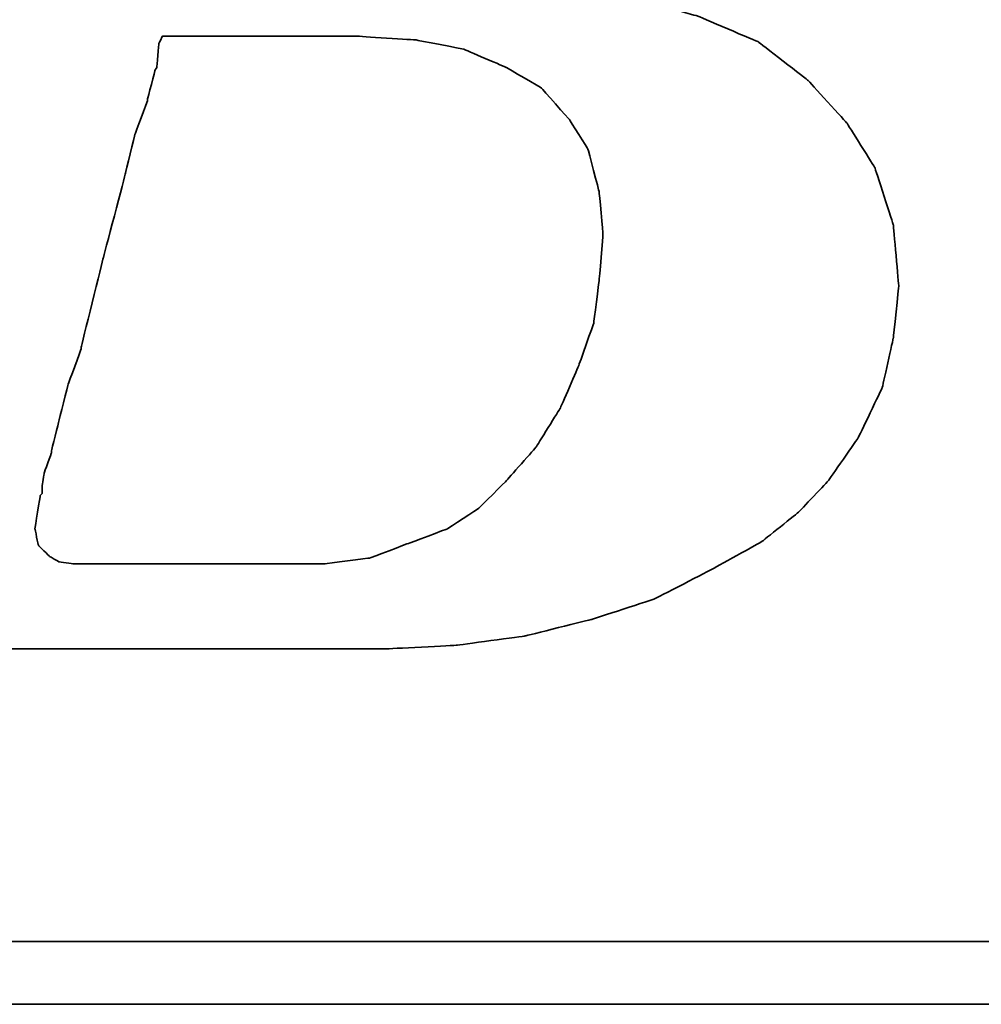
# Model space of a CAD drawing. Header units: millimetres. Extents: x 85 to 589, y 104 to 272.
# Tile 27 of 52: x 456.13 to 459.38, y 155.41 to 158.74. Entities that reach past the tile are written whole.
import ezdxf

# ---------------------------------------------------------------- set-up
doc = ezdxf.new("R2010")
doc.units = ezdxf.units.MM
doc.header["$LTSCALE"] = 0.1
doc.layers.add('DIM', color=4, linetype='CONTINUOUS')
doc.layers.add('layer 1', color=7, linetype='CONTINUOUS')

# ---------------------------------------------------------------- blocks, each defined once
blk = doc.blocks.new('TBI MOTION logo(完整正式版)')
at = {"layer": 'layer 1', "color": 22, "lineweight": 35}
for points, knots in [([(-64.65375, -6.86375), (-64.65375, -6.86375), (-64.84375, -7.29625), (-64.84375, -7.29625), (-64.84375, -7.29625), (-64.84375, -7.29625), (-64.86875, -7.34375), (-64.86875, -7.34375), (-64.86875, -7.34375), (-64.86875, -7.34375), (-64.86875, -7.36875), (-64.86875, -7.36875), (-64.86875, -7.36875), (-64.86875, -7.36875), (-65.15375, -7.65375), (-65.15375, -7.65375), (-65.15375, -7.65375), (-65.15375, -7.65375), (-65.17875, -7.65375), (-65.17875, -7.65375), (-65.17875, -7.65375), (-65.17875, -7.65375), (-65.20375, -7.67875), (-65.20375, -7.67875), (-65.20375, -7.67875), (-65.20375, -7.67875), (-65.58875, -7.87125), (-65.58875, -7.87125), (-65.58875, -7.87125), (-65.58875, -7.87125), (-65.63375, -7.87125), (-65.63375, -7.87125), (-65.63375, -7.87125), (-65.63375, -7.87125), (-65.65875, -7.89375), (-65.65875, -7.89375), (-65.65875, -7.89375), (-65.65875, -7.89375), (-66.09375, -7.94375), (-66.09375, -7.94375), (-66.09375, -7.94375), (-66.09375, -7.94375), (-66.11375, -7.94375), (-66.11375, -7.94375), (-66.11375, -7.94375), (-66.11375, -7.94375), (-66.16375, -7.94375), (-66.16375, -7.94375), (-66.16375, -7.94375), (-66.16375, -7.94375), (-66.30875, -7.94375), (-66.30875, -7.94375), (-66.30875, -7.94375), (-66.30875, -7.94375), (-66.69375, -7.94375), (-66.69375, -7.94375), (-66.69375, -7.94375), (-66.69375, -7.94375), (-67.07375, -7.94375), (-67.07375, -7.94375), (-67.07375, -7.94375), (-67.07375, -7.94375), (-67.12375, -7.94375), (-67.12375, -7.94375), (-67.12375, -7.94375), (-67.12375, -7.94375), (-67.12375, -7.96625), (-67.12375, -7.96625), (-67.12375, -7.96625), (-67.12375, -7.96625), (-67.14875, -7.99125), (-67.14875, -7.99125), (-67.14875, -7.99125), (-67.14875, -7.99125), (-67.24375, -8.34875), (-67.24375, -8.34875), (-67.24375, -8.34875), (-67.24375, -8.34875), (-67.31375, -8.68625), (-67.31375, -8.68625), (-67.31375, -8.68625), (-67.31375, -8.68625), (-67.26875, -8.68625), (-67.26875, -8.68625), (-67.26875, -8.68625), (-67.26875, -8.68625), (-67.07375, -8.68625), (-67.07375, -8.68625), (-67.07375, -8.68625), (-67.07375, -8.68625), (-66.54875, -8.68625), (-66.54875, -8.68625), (-66.54875, -8.68625), (-66.54875, -8.68625), (-65.82625, -8.68625), (-65.82625, -8.68625), (-65.82625, -8.68625), (-65.82625, -8.68625), (-65.01375, -8.68625), (-65.01375, -8.68625), (-65.01375, -8.68625), (-65.01375, -8.68625), (-64.05375, -8.68625), (-64.05375, -8.68625), (-64.05375, -8.68625), (-64.05375, -8.68625), (-62.08375, -8.68625), (-62.08375, -8.68625), (-62.08375, -8.68625), (-62.08375, -8.68625), (-60.06875, -8.68625), (-60.06875, -8.68625), (-60.06875, -8.68625), (-60.06875, -8.68625), (-59.10875, -8.68625), (-59.10875, -8.68625), (-59.10875, -8.68625), (-59.10875, -8.68625), (-58.29375, -8.68625), (-58.29375, -8.68625), (-58.29375, -8.68625), (-58.29375, -8.68625), (-57.57375, -8.68625), (-57.57375, -8.68625), (-57.57375, -8.68625), (-57.57375, -8.68625), (-57.04875, -8.68625), (-57.04875, -8.68625), (-57.04875, -8.68625), (-57.04875, -8.68625), (-56.85375, -8.68625), (-56.85375, -8.68625), (-56.85375, -8.68625), (-56.85375, -8.68625), (-56.70875, -8.68625), (-56.70875, -8.68625), (-56.70875, -8.68625), (-56.70875, -8.68625), (-56.61375, -8.68625), (-56.61375, -8.68625), (-56.61375, -8.68625), (-56.61375, -8.68625), (-56.56875, -8.68625), (-56.56875, -8.68625), (-56.56875, -8.68625), (-56.56875, -8.68625), (-55.65375, -8.63875), (-55.65375, -8.63875), (-55.65375, -8.63875), (-55.65375, -8.63875), (-54.76875, -8.51875), (-54.76875, -8.51875), (-54.76875, -8.51875), (-54.76875, -8.51875), (-53.90375, -8.30375), (-53.90375, -8.30375), (-53.90375, -8.30375), (-53.90375, -8.30375), (-53.08875, -8.03875), (-53.08875, -8.03875), (-53.08875, -8.03875), (-53.08875, -8.03875), (-52.34375, -7.65375), (-52.34375, -7.65375), (-52.34375, -7.65375), (-52.34375, -7.65375), (-51.69875, -7.29625), (-51.69875, -7.29625), (-51.69875, -7.29625), (-51.69875, -7.29625), (-51.21875, -6.91125), (-51.21875, -6.91125), (-51.21875, -6.91125), (-51.21875, -6.91125), (-50.83375, -6.50375), (-50.83375, -6.50375), (-50.83375, -6.50375), (-50.83375, -6.50375), (-50.44875, -5.94875), (-50.44875, -5.94875), (-50.44875, -5.94875), (-50.44875, -5.94875), (-50.13875, -5.30375), (-50.13875, -5.30375), (-50.13875, -5.30375), (-50.13875, -5.30375), (-49.99375, -4.65375), (-49.99375, -4.65375), (-49.99375, -4.65375), (-49.99375, -4.65375), (-49.92375, -3.98375), (-49.92375, -3.98375), (-49.92375, -3.98375), (-49.92375, -3.98375), (-49.99375, -3.19374), (-49.99375, -3.19374), (-49.99375, -3.19374), (-49.99375, -3.19374), (-50.23374, -2.44874), (-50.23374, -2.44874), (-50.23374, -2.44874), (-50.23374, -2.44874), (-50.59375, -1.87374), (-50.59375, -1.87374), (-50.59375, -1.87374), (-50.59375, -1.87374), (-51.09875, -1.31874), (-51.09875, -1.31874), (-51.09875, -1.31874), (-51.09875, -1.31874), (-51.74375, -0.81875), (-51.74375, -0.81875), (-51.74375, -0.81875), (-51.74375, -0.81875), (-52.53875, -0.48125), (-52.53875, -0.48125), (-52.53875, -0.48125), (-52.53875, -0.48125), (-53.47375, -0.21875), (-53.47375, -0.21875), (-53.47375, -0.21875), (-53.47375, -0.21875), (-54.52875, -0.04874), (-54.52875, -0.04874), (-54.52875, -0.04874), (-54.52875, -0.04874), (-55.65375, 0.12125), (-55.65375, 0.12125), (-55.65375, 0.12125), (-55.65375, 0.12125), (-54.50375, 0.28624), (-54.50375, 0.28624), (-54.50375, 0.28624), (-54.50375, 0.28624), (-53.83375, 0.38124), (-53.83375, 0.38124), (-53.83375, 0.38124), (-53.83375, 0.38124), (-53.18375, 0.50125), (-53.18375, 0.50125), (-53.18375, 0.50125), (-53.18375, 0.50125), (-52.55875, 0.66874), (-52.55875, 0.66874), (-52.55875, 0.66874), (-52.55875, 0.66874), (-52.03375, 0.86124), (-52.03375, 0.86124), (-52.03375, 0.86124), (-52.03375, 0.86124), (-51.50374, 1.03124), (-51.50374, 1.03124), (-51.50374, 1.03124), (-51.50374, 1.03124), (-51.09875, 1.27125), (-51.09875, 1.27125), (-51.09875, 1.27125), (-51.09875, 1.27125), (-50.71375, 1.48624), (-50.71375, 1.48624), (-50.71375, 1.48624), (-50.71375, 1.48624), (-50.37625, 1.77625), (-50.37625, 1.77625), (-50.37625, 1.77625), (-50.37625, 1.77625), (-49.82375, 2.37625), (-49.82375, 2.37625), (-49.82375, 2.37625), (-49.82375, 2.37625), (-49.41875, 2.99625), (-49.41875, 2.99625), (-49.41875, 2.99625), (-49.41875, 2.99625), (-49.22375, 3.76625), (-49.22375, 3.76625), (-49.22375, 3.76625), (-49.22375, 3.76625), (-49.15375, 4.50874), (-49.15375, 4.50874), (-49.15375, 4.50874), (-49.15375, 4.50874), (-49.20375, 5.25125), (-49.20375, 5.25125), (-49.20375, 5.25125), (-49.20375, 5.25125), (-49.41875, 5.92625), (-49.41875, 5.92625), (-49.41875, 5.92625), (-49.41875, 5.92625), (-49.77875, 6.47625), (-49.77875, 6.47625), (-49.77875, 6.47625), (-49.77875, 6.47625), (-50.33125, 7.02624), (-50.33125, 7.02624), (-50.33125, 7.02624), (-50.33125, 7.02624), (-51.00125, 7.43625), (-51.00125, 7.43625), (-51.00125, 7.43625), (-51.00125, 7.43625), (-51.79375, 7.72625), (-51.79375, 7.72625), (-51.79375, 7.72625), (-51.79375, 7.72625), (-52.72875, 7.89124), (-52.72875, 7.89124), (-52.72875, 7.89124), (-52.72875, 7.89124), (-53.83375, 7.98625), (-53.83375, 7.98625), (-53.83375, 7.98625), (-53.83375, 7.98625), (-53.92875, 7.98625), (-53.92875, 7.98625), (-53.92875, 7.98625), (-53.92875, 7.98625), (-54.26375, 7.98625), (-54.26375, 7.98625), (-54.26375, 7.98625), (-54.26375, 7.98625), (-54.74375, 7.98625), (-54.74375, 7.98625), (-54.74375, 7.98625), (-54.74375, 7.98625), (-55.36875, 7.98625), (-55.36875, 7.98625), (-55.36875, 7.98625), (-55.36875, 7.98625), (-56.13375, 7.98625), (-56.13375, 7.98625), (-56.13375, 7.98625), (-56.13375, 7.98625), (-56.94875, 7.98625), (-56.94875, 7.98625), (-56.94875, 7.98625), (-56.94875, 7.98625), (-58.77625, 7.98625), (-58.77625, 7.98625), (-58.77625, 7.98625), (-58.77625, 7.98625), (-60.59875, 7.98625), (-60.59875, 7.98625), (-60.59875, 7.98625), (-60.59875, 7.98625), (-61.41375, 7.98625), (-61.41375, 7.98625), (-61.41375, 7.98625), (-61.41375, 7.98625), (-62.17875, 7.98625), (-62.17875, 7.98625), (-62.17875, 7.98625), (-62.17875, 7.98625), (-62.80375, 7.98625), (-62.80375, 7.98625), (-62.80375, 7.98625), (-62.80375, 7.98625), (-63.30625, 7.98625), (-63.30625, 7.98625), (-63.30625, 7.98625), (-63.30625, 7.98625), (-63.57375, 7.98625), (-63.57375, 7.98625), (-63.57375, 7.98625), (-63.57375, 7.98625), (-63.57375, 7.96375), (-63.57375, 7.96375), (-63.57375, 7.96375), (-63.57375, 7.96375), (-63.59875, 7.94125), (-63.59875, 7.94125), (-63.59875, 7.94125), (-63.59875, 7.94125), (-63.69375, 7.55625), (-63.69375, 7.55625), (-63.69375, 7.55625), (-63.69375, 7.55625), (-63.76375, 7.24624), (-63.76375, 7.24624), (-63.76375, 7.24624), (-63.76375, 7.24624), (-63.23875, 7.24624), (-63.23875, 7.24624), (-63.23875, 7.24624), (-63.23875, 7.24624), (-62.75875, 7.24624), (-62.75875, 7.24624), (-62.75875, 7.24624), (-62.75875, 7.24624), (-62.61125, 7.24624), (-62.61125, 7.24624), (-62.61125, 7.24624), (-62.61125, 7.24624), (-62.56625, 7.24624), (-62.56625, 7.24624), (-62.56625, 7.24624), (-62.56625, 7.24624), (-62.22875, 7.24624), (-62.22875, 7.24624), (-62.22875, 7.24624), (-62.22875, 7.24624), (-62.20375, 7.24624), (-62.20375, 7.24624), (-62.20375, 7.24624), (-62.20375, 7.24624), (-62.17875, 7.21875), (-62.17875, 7.21875), (-62.17875, 7.21875), (-62.17875, 7.21875), (-61.96375, 7.17125), (-61.96375, 7.17125), (-61.96375, 7.17125), (-61.96375, 7.17125), (-61.72375, 7.12624), (-61.72375, 7.12624), (-61.72375, 7.12624), (-61.72375, 7.12624), (-61.70375, 7.12624), (-61.70375, 7.12624), (-61.70375, 7.12624), (-61.70375, 7.12624), (-61.55875, 7.07624), (-61.55875, 7.07624), (-61.55875, 7.07624), (-61.55875, 7.07624), (-61.50875, 7.07624), (-61.50875, 7.07624), (-61.50875, 7.07624), (-61.50875, 7.07624), (-61.48375, 7.02624), (-61.48375, 7.02624), (-61.48375, 7.02624), (-61.48375, 7.02624), (-61.31875, 6.83375), (-61.31875, 6.83375), (-61.31875, 6.83375), (-61.31875, 6.83375), (-61.29375, 6.81125), (-61.29375, 6.81125), (-61.29375, 6.81125), (-61.29375, 6.81125), (-61.29375, 6.78625), (-61.29375, 6.78625), (-61.29375, 6.78625), (-61.29375, 6.78625), (-61.19875, 6.50124), (-61.19875, 6.50124), (-61.19875, 6.50124), (-61.19875, 6.50124), (-61.17375, 6.45124), (-61.17375, 6.45124), (-61.17375, 6.45124), (-61.17375, 6.45124), (-61.19875, 6.40625), (-61.19875, 6.40625), (-61.19875, 6.40625), (-61.19875, 6.40625), (-61.26875, 5.99624), (-61.26875, 5.99624), (-61.26875, 5.99624), (-61.26875, 5.99624), (-61.26875, 5.85125), (-61.26875, 5.85125), (-61.26875, 5.85125), (-61.26875, 5.85125), (-61.26875, 5.82625), (-61.26875, 5.82625), (-61.26875, 5.82625), (-61.26875, 5.82625), (-61.29375, 5.80625), (-61.29375, 5.80625), (-61.29375, 5.80625), (-61.29375, 5.80625), (-61.34125, 5.66125), (-61.34125, 5.66125), (-61.34125, 5.66125), (-61.34125, 5.66125), (-61.41375, 5.44625), (-61.41375, 5.44625), (-61.41375, 5.44625), (-61.41375, 5.44625), (-61.48375, 5.15625), (-61.48375, 5.15625), (-61.48375, 5.15625), (-61.48375, 5.15625), (-61.58375, 4.82124), (-61.58375, 4.82124), (-61.58375, 4.82124), (-61.58375, 4.82124), (-61.79875, 4.00375), (-61.79875, 4.00375), (-61.79875, 4.00375), (-61.79875, 4.00375), (-62.05875, 2.99625), (-62.05875, 2.99625), (-62.05875, 2.99625), (-62.05875, 2.99625), (-62.34875, 1.91625), (-62.34875, 1.91625), (-62.34875, 1.91625), (-62.34875, 1.91625), (-62.97375, -0.41124), (-62.97375, -0.41124), (-62.97375, -0.41124), (-62.97375, -0.41124), (-63.59875, -2.75875), (-63.59875, -2.75875), (-63.59875, -2.75875), (-63.59875, -2.75875), (-63.88375, -3.86374), (-63.88375, -3.86374), (-63.88375, -3.86374), (-63.88375, -3.86374), (-64.14875, -4.82374), (-64.14875, -4.82374), (-64.14875, -4.82374), (-64.14875, -4.82374), (-64.36375, -5.64125), (-64.36375, -5.64125), (-64.36375, -5.64125), (-64.36375, -5.64125), (-64.43625, -5.97625), (-64.43625, -5.97625), (-64.43625, -5.97625), (-64.43625, -5.97625), (-64.50875, -6.28625), (-64.50875, -6.28625), (-64.50875, -6.28625), (-64.50875, -6.28625), (-64.50875, -6.30875), (-64.50875, -6.30875), (-64.50875, -6.30875), (-64.50875, -6.30875), (-64.57875, -6.50375), (-64.57875, -6.50375), (-64.57875, -6.50375), (-64.57875, -6.50375), (-64.62875, -6.69625), (-64.62875, -6.69625), (-64.62875, -6.69625), (-64.62875, -6.69625), (-64.62875, -6.76875), (-64.62875, -6.76875), (-64.62875, -6.76875), (-64.62875, -6.76875), (-64.62875, -6.81375), (-64.62875, -6.81375), (-64.62875, -6.81375), (-64.62875, -6.81375), (-64.62875, -6.83875), (-64.62875, -6.83875), (-64.62875, -6.83875), (-64.62875, -6.83875), (-64.65375, -6.86375), (-64.65375, -6.86375)], [0, 0, 0, 0, 0.00719424, 0.00719424, 0.00719424, 0.00719425, 0.01438849, 0.01438849, 0.01438849, 0.0143885, 0.02158273, 0.02158273, 0.02158273, 0.02158274, 0.02877698, 0.02877698, 0.02877698, 0.02877699, 0.03597122, 0.03597122, 0.03597122, 0.03597123, 0.04316547, 0.04316547, 0.04316547, 0.04316548, 0.05035971, 0.05035971, 0.05035971, 0.05035972, 0.05755396, 0.05755396, 0.05755396, 0.05755397, 0.0647482, 0.0647482, 0.0647482, 0.06474821, 0.07194245, 0.07194245, 0.07194245, 0.07194246, 0.07913669, 0.07913669, 0.07913669, 0.0791367, 0.08633094, 0.08633094, 0.08633094, 0.08633095, 0.09352518, 0.09352518, 0.09352518, 0.09352519, 0.10071942, 0.10071942, 0.10071942, 0.10071943, 0.10791367, 0.10791367, 0.10791367, 0.10791368, 0.11510791, 0.11510791, 0.11510791, 0.11510792, 0.12230216, 0.12230216, 0.12230216, 0.12230217, 0.1294964, 0.1294964, 0.1294964, 0.12949641, 0.13669065, 0.13669065, 0.13669065, 0.13669066, 0.14388489, 0.14388489, 0.14388489, 0.1438849, 0.15107914, 0.15107914, 0.15107914, 0.15107915, 0.15827338, 0.15827338, 0.15827338, 0.15827339, 0.16546763, 0.16546763, 0.16546763, 0.16546764, 0.17266187, 0.17266187, 0.17266187, 0.17266188, 0.17985612, 0.17985612, 0.17985612, 0.17985613, 0.18705036, 0.18705036, 0.18705036, 0.18705037, 0.1942446, 0.1942446, 0.1942446, 0.19424461, 0.20143885, 0.20143885, 0.20143885, 0.20143886, 0.20863309, 0.20863309, 0.20863309, 0.2086331, 0.21582734, 0.21582734, 0.21582734, 0.21582735, 0.22302158, 0.22302158, 0.22302158, 0.22302159, 0.23021583, 0.23021583, 0.23021583, 0.23021584, 0.23741007, 0.23741007, 0.23741007, 0.23741008, 0.24460432, 0.24460432, 0.24460432, 0.24460433, 0.25179856, 0.25179856, 0.25179856, 0.25179857, 0.25899281, 0.25899281, 0.25899281, 0.25899282, 0.26618705, 0.26618705, 0.26618705, 0.26618706, 0.27338129, 0.27338129, 0.27338129, 0.2733813, 0.28057554, 0.28057554, 0.28057554, 0.28057555, 0.28776978, 0.28776978, 0.28776978, 0.28776979, 0.29496403, 0.29496403, 0.29496403, 0.29496404, 0.30215827, 0.30215827, 0.30215827, 0.30215828, 0.30935252, 0.30935252, 0.30935252, 0.30935253, 0.31654676, 0.31654676, 0.31654676, 0.31654677, 0.32374101, 0.32374101, 0.32374101, 0.32374102, 0.33093525, 0.33093525, 0.33093525, 0.33093526, 0.3381295, 0.3381295, 0.3381295, 0.33812951, 0.34532374, 0.34532374, 0.34532374, 0.34532375, 0.35251799, 0.35251799, 0.35251799, 0.352518, 0.35971223, 0.35971223, 0.35971223, 0.35971224, 0.36690647, 0.36690647, 0.36690647, 0.36690648, 0.37410072, 0.37410072, 0.37410072, 0.37410073, 0.38129496, 0.38129496, 0.38129496, 0.38129497, 0.38848921, 0.38848921, 0.38848921, 0.38848922, 0.39568345, 0.39568345, 0.39568345, 0.39568346, 0.4028777, 0.4028777, 0.4028777, 0.40287771, 0.41007194, 0.41007194, 0.41007194, 0.41007195, 0.41726619, 0.41726619, 0.41726619, 0.4172662, 0.42446043, 0.42446043, 0.42446043, 0.42446044, 0.43165468, 0.43165468, 0.43165468, 0.43165469, 0.43884892, 0.43884892, 0.43884892, 0.43884893, 0.44604317, 0.44604317, 0.44604317, 0.44604318, 0.45323741, 0.45323741, 0.45323741, 0.45323742, 0.46043165, 0.46043165, 0.46043165, 0.46043166, 0.4676259, 0.4676259, 0.4676259, 0.46762591, 0.47482014, 0.47482014, 0.47482014, 0.47482015, 0.48201439, 0.48201439, 0.48201439, 0.4820144, 0.48920863, 0.48920863, 0.48920863, 0.48920864, 0.49640288, 0.49640288, 0.49640288, 0.49640289, 0.50359712, 0.50359712, 0.50359712, 0.50359713, 0.51079137, 0.51079137, 0.51079137, 0.51079138, 0.51798561, 0.51798561, 0.51798561, 0.51798562, 0.52517986, 0.52517986, 0.52517986, 0.52517987, 0.5323741, 0.5323741, 0.5323741, 0.53237411, 0.53956835, 0.53956835, 0.53956835, 0.53956836, 0.54676259, 0.54676259, 0.54676259, 0.5467626, 0.55395683, 0.55395683, 0.55395683, 0.55395684, 0.56115108, 0.56115108, 0.56115108, 0.56115109, 0.56834532, 0.56834532, 0.56834532, 0.56834533, 0.57553957, 0.57553957, 0.57553957, 0.57553958, 0.58273381, 0.58273381, 0.58273381, 0.58273382, 0.58992806, 0.58992806, 0.58992806, 0.58992807, 0.5971223, 0.5971223, 0.5971223, 0.59712231, 0.60431655, 0.60431655, 0.60431655, 0.60431656, 0.61151079, 0.61151079, 0.61151079, 0.6115108, 0.61870504, 0.61870504, 0.61870504, 0.61870505, 0.62589928, 0.62589928, 0.62589928, 0.62589929, 0.63309353, 0.63309353, 0.63309353, 0.63309354, 0.64028777, 0.64028777, 0.64028777, 0.64028778, 0.64748201, 0.64748201, 0.64748201, 0.64748202, 0.65467626, 0.65467626, 0.65467626, 0.65467627, 0.6618705, 0.6618705, 0.6618705, 0.66187051, 0.66906475, 0.66906475, 0.66906475, 0.66906476, 0.67625899, 0.67625899, 0.67625899, 0.676259, 0.68345324, 0.68345324, 0.68345324, 0.68345325, 0.69064748, 0.69064748, 0.69064748, 0.69064749, 0.69784173, 0.69784173, 0.69784173, 0.69784174, 0.70503597, 0.70503597, 0.70503597, 0.70503598, 0.71223022, 0.71223022, 0.71223022, 0.71223023, 0.71942446, 0.71942446, 0.71942446, 0.71942447, 0.72661871, 0.72661871, 0.72661871, 0.72661872, 0.73381295, 0.73381295, 0.73381295, 0.73381296, 0.74100719, 0.74100719, 0.74100719, 0.7410072, 0.74820144, 0.74820144, 0.74820144, 0.74820145, 0.75539568, 0.75539568, 0.75539568, 0.75539569, 0.76258993, 0.76258993, 0.76258993, 0.76258994, 0.76978417, 0.76978417, 0.76978417, 0.76978418, 0.77697842, 0.77697842, 0.77697842, 0.77697843, 0.78417266, 0.78417266, 0.78417266, 0.78417267, 0.79136691, 0.79136691, 0.79136691, 0.79136692, 0.79856115, 0.79856115, 0.79856115, 0.79856116, 0.8057554, 0.8057554, 0.8057554, 0.80575541, 0.81294964, 0.81294964, 0.81294964, 0.81294965, 0.82014388, 0.82014388, 0.82014388, 0.82014389, 0.82733813, 0.82733813, 0.82733813, 0.82733814, 0.83453237, 0.83453237, 0.83453237, 0.83453238, 0.84172662, 0.84172662, 0.84172662, 0.84172663, 0.84892086, 0.84892086, 0.84892086, 0.84892087, 0.85611511, 0.85611511, 0.85611511, 0.85611512, 0.86330935, 0.86330935, 0.86330935, 0.86330936, 0.8705036, 0.8705036, 0.8705036, 0.87050361, 0.87769784, 0.87769784, 0.87769784, 0.87769785, 0.88489209, 0.88489209, 0.88489209, 0.8848921, 0.89208633, 0.89208633, 0.89208633, 0.89208634, 0.89928058, 0.89928058, 0.89928058, 0.89928059, 0.90647482, 0.90647482, 0.90647482, 0.90647483, 0.91366906, 0.91366906, 0.91366906, 0.91366907, 0.92086331, 0.92086331, 0.92086331, 0.92086332, 0.92805755, 0.92805755, 0.92805755, 0.92805756, 0.9352518, 0.9352518, 0.9352518, 0.93525181, 0.94244604, 0.94244604, 0.94244604, 0.94244605, 0.94964029, 0.94964029, 0.94964029, 0.9496403, 0.95683453, 0.95683453, 0.95683453, 0.95683454, 0.96402878, 0.96402878, 0.96402878, 0.96402879, 0.97122302, 0.97122302, 0.97122302, 0.97122303, 0.97841727, 0.97841727, 0.97841727, 0.97841728, 0.98561151, 0.98561151, 0.98561151, 0.98561152, 0.99280576, 0.99280576, 0.99280576, 0.99280577, 1, 1, 1, 1]), ([(-61.03125, -6.57375), (-61.03125, -6.57375), (-61.03125, -6.67125), (-61.03125, -6.67125), (-61.03125, -6.67125), (-61.03125, -6.67125), (-61.05375, -6.69625), (-61.05375, -6.69625), (-61.05375, -6.69625), (-61.05375, -6.69625), (-61.12375, -7.12875), (-61.12375, -7.12875), (-61.12375, -7.12875), (-61.12375, -7.12875), (-61.07875, -7.34375), (-61.07875, -7.34375), (-61.07875, -7.34375), (-61.07875, -7.34375), (-60.93375, -7.48875), (-60.93375, -7.48875), (-60.93375, -7.48875), (-60.93375, -7.48875), (-60.81375, -7.55625), (-60.81375, -7.55625), (-60.81375, -7.55625), (-60.81375, -7.55625), (-60.62375, -7.58375), (-60.62375, -7.58375), (-60.62375, -7.58375), (-60.62375, -7.58375), (-60.30875, -7.58375), (-60.30875, -7.58375), (-60.30875, -7.58375), (-60.30875, -7.58375), (-59.97375, -7.58375), (-59.97375, -7.58375), (-59.97375, -7.58375), (-59.97375, -7.58375), (-59.87875, -7.58375), (-59.87875, -7.58375), (-59.87875, -7.58375), (-59.87875, -7.58375), (-59.63625, -7.58375), (-59.63625, -7.58375), (-59.63625, -7.58375), (-59.63625, -7.58375), (-58.96875, -7.58375), (-58.96875, -7.58375), (-58.96875, -7.58375), (-58.96875, -7.58375), (-58.29375, -7.58375), (-58.29375, -7.58375), (-58.29375, -7.58375), (-58.29375, -7.58375), (-58.05375, -7.58375), (-58.05375, -7.58375), (-58.05375, -7.58375), (-58.05375, -7.58375), (-57.98375, -7.58375), (-57.98375, -7.58375), (-57.98375, -7.58375), (-57.98375, -7.58375), (-57.35875, -7.58375), (-57.35875, -7.58375), (-57.35875, -7.58375), (-57.35875, -7.58375), (-56.78375, -7.50875), (-56.78375, -7.50875), (-56.78375, -7.50875), (-56.78375, -7.50875), (-56.27875, -7.31875), (-56.27875, -7.31875), (-56.27875, -7.31875), (-56.27875, -7.31875), (-55.77375, -7.12875), (-55.77375, -7.12875), (-55.77375, -7.12875), (-55.77375, -7.12875), (-55.36875, -6.86375), (-55.36875, -6.86375), (-55.36875, -6.86375), (-55.36875, -6.86375), (-55.00875, -6.50375), (-55.00875, -6.50375), (-55.00875, -6.50375), (-55.00875, -6.50375), (-54.62375, -6.06875), (-54.62375, -6.06875), (-54.62375, -6.06875), (-54.62375, -6.06875), (-54.31375, -5.56875), (-54.31375, -5.56875), (-54.31375, -5.56875), (-54.31375, -5.56875), (-54.07375, -5.01625), (-54.07375, -5.01625), (-54.07375, -5.01625), (-54.07375, -5.01625), (-53.87875, -4.46374), (-53.87875, -4.46374), (-53.87875, -4.46374), (-53.87875, -4.46374), (-53.80875, -3.91375), (-53.80875, -3.91375), (-53.80875, -3.91375), (-53.80875, -3.91375), (-53.75875, -3.31375), (-53.75875, -3.31375), (-53.75875, -3.31375), (-53.75875, -3.31375), (-53.80875, -2.75875), (-53.80875, -2.75875), (-53.80875, -2.75875), (-53.80875, -2.75875), (-53.95375, -2.20875), (-53.95375, -2.20875), (-53.95375, -2.20875), (-53.95375, -2.20875), (-54.19375, -1.82625), (-54.19375, -1.82625), (-54.19375, -1.82625), (-54.19375, -1.82625), (-54.55375, -1.41875), (-54.55375, -1.41875), (-54.55375, -1.41875), (-54.55375, -1.41875), (-55.00875, -1.15125), (-55.00875, -1.15125), (-55.00875, -1.15125), (-55.00875, -1.15125), (-55.56125, -0.91375), (-55.56125, -0.91375), (-55.56125, -0.91375), (-55.56125, -0.91375), (-56.18125, -0.79375), (-56.18125, -0.79375), (-56.18125, -0.79375), (-56.18125, -0.79375), (-56.94875, -0.74374), (-56.94875, -0.74374), (-56.94875, -0.74374), (-56.94875, -0.74374), (-56.99875, -0.74374), (-56.99875, -0.74374), (-56.99875, -0.74374), (-56.99875, -0.74374), (-57.09375, -0.74374), (-57.09375, -0.74374), (-57.09375, -0.74374), (-57.09375, -0.74374), (-57.38375, -0.74374), (-57.38375, -0.74374), (-57.38375, -0.74374), (-57.38375, -0.74374), (-57.76875, -0.74374), (-57.76875, -0.74374), (-57.76875, -0.74374), (-57.76875, -0.74374), (-58.24625, -0.74374), (-58.24625, -0.74374), (-58.24625, -0.74374), (-58.24625, -0.74374), (-58.72875, -0.74374), (-58.72875, -0.74374), (-58.72875, -0.74374), (-58.72875, -0.74374), (-59.20875, -0.74374), (-59.20875, -0.74374), (-59.20875, -0.74374), (-59.20875, -0.74374), (-59.46875, -0.74374), (-59.46875, -0.74374), (-59.46875, -0.74374), (-59.46875, -0.74374), (-59.51625, -0.83875), (-59.51625, -0.83875), (-59.51625, -0.83875), (-59.51625, -0.83875), (-59.54375, -1.15125), (-59.54375, -1.15125), (-59.54375, -1.15125), (-59.54375, -1.15125), (-59.56375, -1.17874), (-59.56375, -1.17874), (-59.56375, -1.17874), (-59.56375, -1.17874), (-59.66375, -1.55875), (-59.66375, -1.55875), (-59.66375, -1.55875), (-59.66375, -1.55875), (-59.66375, -1.58375), (-59.66375, -1.58375), (-59.66375, -1.58375), (-59.66375, -1.58375), (-59.82875, -2.01874), (-59.82875, -2.01874), (-59.82875, -2.01874), (-59.82875, -2.01874), (-59.94875, -2.52125), (-59.94875, -2.52125), (-59.94875, -2.52125), (-59.94875, -2.52125), (-60.23875, -3.62375), (-60.23875, -3.62375), (-60.23875, -3.62375), (-60.23875, -3.62375), (-60.52375, -4.77624), (-60.52375, -4.77624), (-60.52375, -4.77624), (-60.52375, -4.77624), (-60.52375, -4.79874), (-60.52375, -4.79874), (-60.52375, -4.79874), (-60.52375, -4.79874), (-60.69125, -5.25375), (-60.69125, -5.25375), (-60.69125, -5.25375), (-60.69125, -5.25375), (-60.81375, -5.73625), (-60.81375, -5.73625), (-60.81375, -5.73625), (-60.81375, -5.73625), (-60.90875, -6.11875), (-60.90875, -6.11875), (-60.90875, -6.11875), (-60.90875, -6.11875), (-60.90875, -6.14375), (-60.90875, -6.14375), (-60.90875, -6.14375), (-60.90875, -6.14375), (-61.00375, -6.40875), (-61.00375, -6.40875), (-61.00375, -6.40875), (-61.00375, -6.40875), (-61.03125, -6.57375), (-61.03125, -6.57375)], [0, 0, 0, 0, 0.01694915, 0.01694915, 0.01694915, 0.01694916, 0.03389831, 0.03389831, 0.03389831, 0.03389832, 0.05084746, 0.05084746, 0.05084746, 0.05084747, 0.06779661, 0.06779661, 0.06779661, 0.06779662, 0.08474576, 0.08474576, 0.08474576, 0.08474577, 0.10169492, 0.10169492, 0.10169492, 0.10169493, 0.11864407, 0.11864407, 0.11864407, 0.11864408, 0.13559322, 0.13559322, 0.13559322, 0.13559323, 0.15254237, 0.15254237, 0.15254237, 0.15254238, 0.16949153, 0.16949153, 0.16949153, 0.16949154, 0.18644068, 0.18644068, 0.18644068, 0.18644069, 0.20338983, 0.20338983, 0.20338983, 0.20338984, 0.22033898, 0.22033898, 0.22033898, 0.22033899, 0.23728814, 0.23728814, 0.23728814, 0.23728815, 0.25423729, 0.25423729, 0.25423729, 0.2542373, 0.27118644, 0.27118644, 0.27118644, 0.27118645, 0.28813559, 0.28813559, 0.28813559, 0.2881356, 0.30508475, 0.30508475, 0.30508475, 0.30508476, 0.3220339, 0.3220339, 0.3220339, 0.32203391, 0.33898305, 0.33898305, 0.33898305, 0.33898306, 0.3559322, 0.3559322, 0.3559322, 0.35593221, 0.37288136, 0.37288136, 0.37288136, 0.37288137, 0.38983051, 0.38983051, 0.38983051, 0.38983052, 0.40677966, 0.40677966, 0.40677966, 0.40677967, 0.42372881, 0.42372881, 0.42372881, 0.42372882, 0.44067797, 0.44067797, 0.44067797, 0.44067798, 0.45762712, 0.45762712, 0.45762712, 0.45762713, 0.47457627, 0.47457627, 0.47457627, 0.47457628, 0.49152542, 0.49152542, 0.49152542, 0.49152543, 0.50847458, 0.50847458, 0.50847458, 0.50847459, 0.52542373, 0.52542373, 0.52542373, 0.52542374, 0.54237288, 0.54237288, 0.54237288, 0.54237289, 0.55932203, 0.55932203, 0.55932203, 0.55932204, 0.57627119, 0.57627119, 0.57627119, 0.5762712, 0.59322034, 0.59322034, 0.59322034, 0.59322035, 0.61016949, 0.61016949, 0.61016949, 0.6101695, 0.62711864, 0.62711864, 0.62711864, 0.62711865, 0.6440678, 0.6440678, 0.6440678, 0.64406781, 0.66101695, 0.66101695, 0.66101695, 0.66101696, 0.6779661, 0.6779661, 0.6779661, 0.67796611, 0.69491525, 0.69491525, 0.69491525, 0.69491526, 0.71186441, 0.71186441, 0.71186441, 0.71186442, 0.72881356, 0.72881356, 0.72881356, 0.72881357, 0.74576271, 0.74576271, 0.74576271, 0.74576272, 0.76271186, 0.76271186, 0.76271186, 0.76271187, 0.77966102, 0.77966102, 0.77966102, 0.77966103, 0.79661017, 0.79661017, 0.79661017, 0.79661018, 0.81355932, 0.81355932, 0.81355932, 0.81355933, 0.83050847, 0.83050847, 0.83050847, 0.83050848, 0.84745763, 0.84745763, 0.84745763, 0.84745764, 0.86440678, 0.86440678, 0.86440678, 0.86440679, 0.88135593, 0.88135593, 0.88135593, 0.88135594, 0.89830508, 0.89830508, 0.89830508, 0.89830509, 0.91525424, 0.91525424, 0.91525424, 0.91525425, 0.93220339, 0.93220339, 0.93220339, 0.9322034, 0.94915254, 0.94915254, 0.94915254, 0.94915255, 0.96610169, 0.96610169, 0.96610169, 0.9661017, 0.98305085, 0.98305085, 0.98305085, 0.98305086, 1, 1, 1, 1]), ([(75.90875, -9.47875), (75.90875, -9.47875), (75.90875, -12.28625), (75.90875, -12.28625), (75.90875, -12.28625), (75.90875, -12.28625), (75.90875, -12.47875), (75.90875, -12.47875), (75.90875, -12.47875), (75.90875, -12.47875), (75.71625, -12.47875), (75.71625, -12.47875), (75.71625, -12.47875), (75.71625, -12.47875), (-88.32875, -12.47875), (-88.32875, -12.47875), (-88.32875, -12.47875), (-88.32875, -12.47875), (-88.32875, -13.29375), (-88.32875, -13.29375), (-88.32875, -13.29375), (-88.32875, -13.29375), (82.89125, -13.29375), (82.89125, -13.29375), (82.89125, -13.29375), (82.89125, -13.29375), (75.90875, -9.47875), (75.90875, -9.47875)], [0, 0, 0, 0, 0.14285714, 0.14285714, 0.14285714, 0.14285715, 0.28571429, 0.28571429, 0.28571429, 0.2857143, 0.42857143, 0.42857143, 0.42857143, 0.42857144, 0.57142857, 0.57142857, 0.57142857, 0.57142858, 0.71428571, 0.71428571, 0.71428571, 0.71428572, 0.85714286, 0.85714286, 0.85714286, 0.85714287, 1, 1, 1, 1])]:
    blk.add_open_spline(points, degree=3, knots=knots, dxfattribs=at)

msp = doc.modelspace()

# ---------------------------------------------------------------- block references
at = {"layer": 'DIM', "color": 7, "xscale": 0.2606204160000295, "yscale": 0.2606204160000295, "zscale": 0.2606204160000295}
msp.add_blockref('TBI MOTION logo(完整正式版)', (472.1109, 158.8735), dxfattribs=at)

doc.saveas('drawing.dxf')
